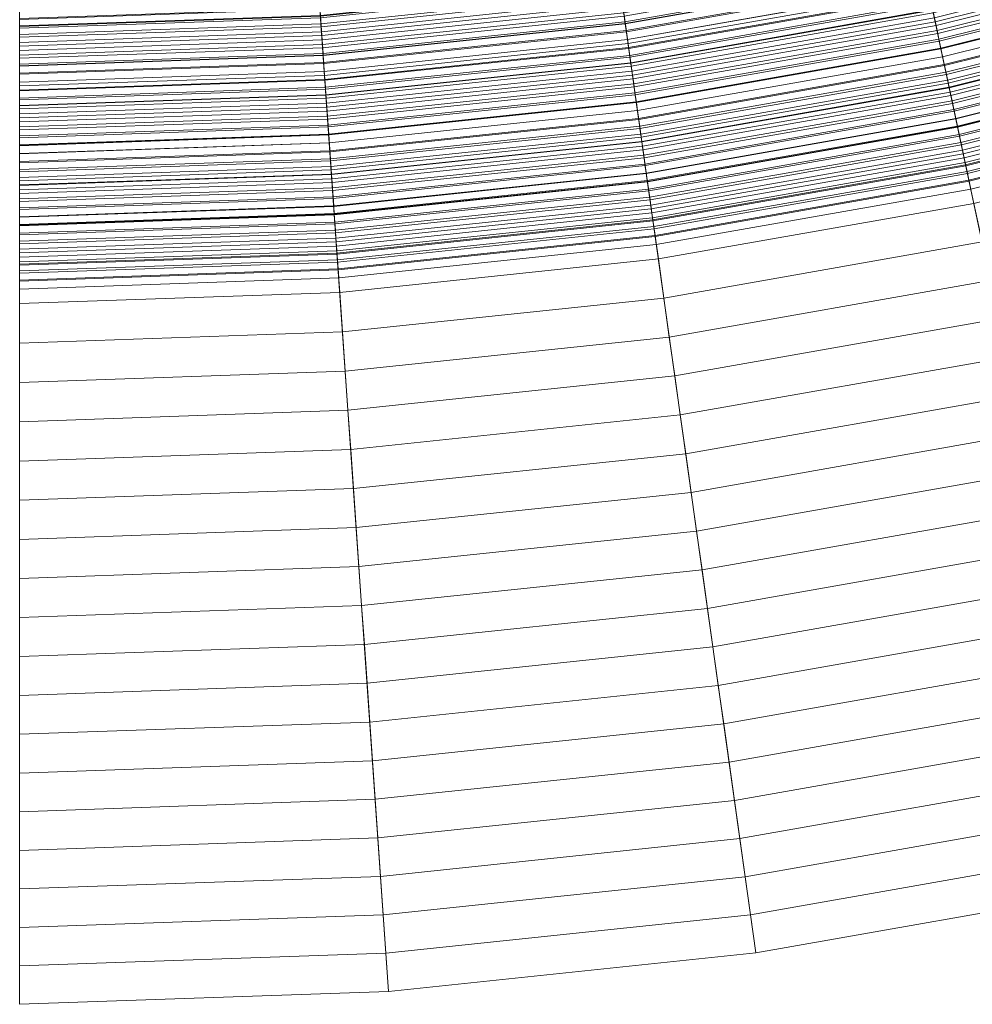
# Model space of a CAD drawing. Header units: centimetres. Extents: x -6.39 to 0.8, y 3.58 to 10.78.
# Tile 152 of 256: x -2.79 to -2.15, y 3.58 to 4.25. Entities that reach past the tile are written whole.
import ezdxf

# ---------------------------------------------------------------- set-up
doc = ezdxf.new("R2010")
doc.units = ezdxf.units.CM
doc.header["$LTSCALE"] = 2.54
doc.layers.add('Lucido design-1', color=7, linetype='Continuous')

# ---------------------------------------------------------------- blocks, each defined once
blk = doc.blocks.new('Gruppo-1')
at = {"color": 142, "linetype": 'Continuous', "lineweight": 9}
for points in [[(-2.79496, 3.58048, -13.70234), (-2.54393, 3.58924, -13.70234), (-2.79481, 7.17695, -13.70234), (-2.79496, 7.17694, -13.70234)], [(-2.54393, 3.58924, -13.70234), (-2.29413, 3.6155, -13.70234), (-2.79466, 7.17696, -13.70234), (-2.79481, 7.17695, -13.70234)], [(-2.29413, 3.6155, -13.70234), (-2.04676, 3.65911, -13.70234), (-2.79451, 7.17699, -13.70234), (-2.79466, 7.17696, -13.70234)], [(-2.04676, 3.65911, -13.70234), (-1.80304, 3.71988, -13.70234), (-2.79436, 7.17702, -13.70234), (-2.79451, 7.17699, -13.70234)], [(-1.80304, 3.71988, -13.70234), (-1.56416, 3.7975, -13.70234), (-2.79422, 7.17707, -13.70234), (-2.79436, 7.17702, -13.70234)], [(-1.56416, 3.7975, -13.70234), (-1.33127, 3.89159, -13.70234), (-2.79408, 7.17713, -13.70234), (-2.79422, 7.17707, -13.70234)], [(-1.33127, 3.89159, -13.70234), (-1.10551, 4.0017, -13.70234), (-2.79394, 7.17719, -13.70234), (-2.79408, 7.17713, -13.70234)], [(-1.10551, 4.0017, -13.70234), (-0.88798, 4.12729, -13.70234), (-2.79381, 7.17727, -13.70234), (-2.79394, 7.17719, -13.70234)], [(-0.88798, 4.12729, -13.70234), (-0.67974, 4.26775, -13.70234), (-2.79369, 7.17735, -13.70234), (-2.79381, 7.17727, -13.70234)], [(-2.38109, 4.2343, -15.25036), (-2.17668, 4.27034, -15.25036), (-2.36067, 5.13592, -15.25036), (-2.50425, 5.1106, -15.25036)], [(-2.50425, 5.1106, -15.14925), (-2.36067, 5.13592, -15.14925), (-2.17668, 4.27034, -15.14925), (-2.38109, 4.2343, -15.14925)], [(-2.58752, 4.2126, -15.25036), (-2.38109, 4.2343, -15.25036), (-2.50425, 5.1106, -15.25036), (-2.64925, 5.09536, -15.25036)], [(-2.64925, 5.09536, -15.14925), (-2.50425, 5.1106, -15.14925), (-2.38109, 4.2343, -15.14925), (-2.58752, 4.2126, -15.14925)], [(-2.79496, 4.20535, -15.25036), (-2.58752, 4.2126, -15.25036), (-2.64925, 5.09536, -15.25036), (-2.79496, 5.09027, -15.25036)], [(-2.79496, 5.09027, -15.14925), (-2.64925, 5.09536, -15.14925), (-2.58752, 4.2126, -15.14925), (-2.79496, 4.20535, -15.14925)], [(-2.38678, 4.27479, -13.18115), (-2.18518, 4.31034, -13.18115), (-2.17955, 4.28382, -13.19194), (-2.38301, 4.24794, -13.19194)], [(-2.17392, 4.25733, -13.20283), (-1.97162, 4.30777, -13.20283), (-1.96417, 4.28178, -13.2138), (-2.1683, 4.23089, -13.2138)], [(-2.17217, 4.24912, -14.19392), (-1.9693, 4.2997, -14.19392), (-1.97099, 4.30557, -14.19632), (-2.17344, 4.25509, -14.19632)], [(-2.17273, 4.25176, -14.34099), (-1.97005, 4.30229, -14.34099), (-1.96856, 4.29709, -14.33899), (-2.17161, 4.24647, -14.33899)], [(-2.1709, 4.24314, -14.19153), (-1.96762, 4.29383, -14.19153), (-1.9693, 4.2997, -14.19392), (-2.17217, 4.24912, -14.19392)], [(-2.17161, 4.24647, -14.33899), (-1.96856, 4.29709, -14.33899), (-1.96707, 4.2919, -14.33699), (-2.17048, 4.24118, -14.33699)], [(-2.38317, 4.24904, -14.20842), (-2.17978, 4.28491, -14.20842), (-2.18105, 4.29086, -14.21086), (-2.38401, 4.25507, -14.21086)], [(-2.38371, 4.25294, -14.35508), (-2.1806, 4.28876, -14.35508), (-2.17948, 4.28348, -14.35306), (-2.38296, 4.2476, -14.35306)], [(-2.16963, 4.23717, -14.18914), (-1.96594, 4.28795, -14.18914), (-1.96762, 4.29383, -14.19153), (-2.1709, 4.24314, -14.19153)], [(-2.17048, 4.24118, -14.33699), (-1.96707, 4.2919, -14.33699), (-1.96558, 4.2867, -14.33499), (-2.16936, 4.23589, -14.33499)], [(-2.16836, 4.23119, -14.18677), (-1.96425, 4.28208, -14.18677), (-1.96594, 4.28795, -14.18914), (-2.16963, 4.23717, -14.18914)], [(-2.38232, 4.24301, -14.20599), (-2.17851, 4.27895, -14.20599), (-2.17978, 4.28491, -14.20842), (-2.38317, 4.24904, -14.20842)], [(-2.38301, 4.24794, -13.19194), (-2.17955, 4.28382, -13.19194), (-2.17392, 4.25733, -13.20283), (-2.37924, 4.22113, -13.20283)], [(-2.38296, 4.2476, -14.35306), (-2.17948, 4.28348, -14.35306), (-2.17835, 4.27819, -14.35105), (-2.38221, 4.24225, -14.35105)], [(-2.16936, 4.23589, -14.33499), (-1.96558, 4.2867, -14.33499), (-1.96408, 4.28149, -14.333), (-2.16823, 4.23059, -14.333)], [(-2.16709, 4.22521, -14.18439), (-1.96257, 4.2762, -14.18439), (-1.96425, 4.28208, -14.18677), (-2.16836, 4.23119, -14.18677)], [(-2.1683, 4.23089, -13.2138), (-1.96417, 4.28178, -13.2138), (-1.95673, 4.25583, -13.22487), (-2.16268, 4.20448, -13.22487)], [(-2.16823, 4.23059, -14.333), (-1.96408, 4.28149, -14.333), (-1.96259, 4.27629, -14.331), (-2.16711, 4.2253, -14.331)], [(-2.79496, 4.27339, -13.17046), (-2.59227, 4.28047, -13.17046), (-2.59037, 4.25339, -13.18115), (-2.79496, 4.24625, -13.18115)], [(-2.59037, 4.25339, -13.18115), (-2.38678, 4.27479, -13.18115), (-2.38301, 4.24794, -13.19194), (-2.58848, 4.22634, -13.19194)], [(-2.38147, 4.23698, -14.20356), (-2.17725, 4.27299, -14.20356), (-2.17851, 4.27895, -14.20599), (-2.38232, 4.24301, -14.20599)], [(-2.38221, 4.24225, -14.35105), (-2.17835, 4.27819, -14.35105), (-2.17723, 4.27291, -14.34903), (-2.38146, 4.2369, -14.34903)], [(-2.16711, 4.2253, -14.331), (-1.96259, 4.27629, -14.331), (-1.9611, 4.27109, -14.32901), (-2.16598, 4.22001, -14.32901)], [(-2.16582, 4.21922, -14.18203), (-1.96088, 4.27032, -14.18203), (-1.96257, 4.2762, -14.18439), (-2.16709, 4.22521, -14.18439)], [(-2.59034, 4.25293, -14.3632), (-2.38672, 4.27433, -14.3632), (-2.38597, 4.26898, -14.36116), (-2.58997, 4.24754, -14.36116)], [(-2.58983, 4.24567, -14.21576), (-2.38571, 4.26712, -14.21576), (-2.38655, 4.27314, -14.21823), (-2.59026, 4.25173, -14.21823)], [(-2.58997, 4.24754, -14.36116), (-2.38597, 4.26898, -14.36116), (-2.38522, 4.26364, -14.35914), (-2.58959, 4.24216, -14.35914)], [(-2.38062, 4.23094, -14.20114), (-2.17598, 4.26702, -14.20114), (-2.17725, 4.27299, -14.20356), (-2.38147, 4.23698, -14.20356)], [(-2.38146, 4.2369, -14.34903), (-2.17723, 4.27291, -14.34903), (-2.17611, 4.26762, -14.34702), (-2.38071, 4.23154, -14.34702)], [(-2.38109, 4.2343, -15.14925), (-2.17668, 4.27034, -15.14925), (-2.17668, 4.27034, -15.25036), (-2.38109, 4.2343, -15.25036)], [(-2.16598, 4.22001, -14.32901), (-1.9611, 4.27109, -14.32901), (-1.95961, 4.26589, -14.32703), (-2.16486, 4.21471, -14.32703)], [(-2.16455, 4.21323, -14.17967), (-1.95919, 4.26444, -14.17967), (-1.96088, 4.27032, -14.18203), (-2.16582, 4.21922, -14.18203)], [(-2.58941, 4.2396, -14.21331), (-2.38486, 4.2611, -14.21331), (-2.38571, 4.26712, -14.21576), (-2.58983, 4.24567, -14.21576)], [(-2.58959, 4.24216, -14.35914), (-2.38522, 4.26364, -14.35914), (-2.38447, 4.25829, -14.35711), (-2.58921, 4.23677, -14.35711)], [(-2.38071, 4.23154, -14.34702), (-2.17611, 4.26762, -14.34702), (-2.17498, 4.26233, -14.34501), (-2.37996, 4.22619, -14.34501)], [(-2.37977, 4.2249, -14.19873), (-2.17471, 4.26106, -14.19873), (-2.17598, 4.26702, -14.20114), (-2.38062, 4.23094, -14.20114)], [(-2.37996, 4.22619, -14.34501), (-2.17498, 4.26233, -14.34501), (-2.17386, 4.25705, -14.343), (-2.3792, 4.22084, -14.343)], [(-2.16486, 4.21471, -14.32703), (-1.95961, 4.26589, -14.32703), (-1.95812, 4.26068, -14.32504), (-2.16373, 4.20941, -14.32504)], [(-2.16327, 4.20725, -14.17732), (-1.9575, 4.25855, -14.17732), (-1.95919, 4.26444, -14.17967), (-2.16455, 4.21323, -14.17967)], [(-2.79496, 4.25118, -14.36523), (-2.59072, 4.25831, -14.36523), (-2.59034, 4.25293, -14.3632), (-2.79496, 4.24578, -14.3632)], [(-2.79496, 4.24459, -14.21823), (-2.59026, 4.25173, -14.21823), (-2.59068, 4.2578, -14.22069), (-2.79496, 4.25066, -14.22069)], [(-2.58899, 4.23353, -14.21086), (-2.38401, 4.25507, -14.21086), (-2.38486, 4.2611, -14.21331), (-2.58941, 4.2396, -14.21331)], [(-2.58921, 4.23677, -14.35711), (-2.38447, 4.25829, -14.35711), (-2.38371, 4.25294, -14.35508), (-2.58884, 4.23138, -14.35508)], [(-2.58856, 4.22746, -14.20842), (-2.38317, 4.24904, -14.20842), (-2.38401, 4.25507, -14.21086), (-2.58899, 4.23353, -14.21086)], [(-2.37892, 4.21886, -14.19632), (-2.17344, 4.25509, -14.19632), (-2.17471, 4.26106, -14.19873), (-2.37977, 4.2249, -14.19873)], [(-2.37924, 4.22113, -13.20283), (-2.17392, 4.25733, -13.20283), (-2.1683, 4.23089, -13.2138), (-2.37548, 4.19436, -13.2138)], [(-2.3792, 4.22084, -14.343), (-2.17386, 4.25705, -14.343), (-2.17273, 4.25176, -14.34099), (-2.37845, 4.21548, -14.34099)], [(-2.37807, 4.21281, -14.19392), (-2.17217, 4.24912, -14.19392), (-2.17344, 4.25509, -14.19632), (-2.37892, 4.21886, -14.19632)], [(-2.16373, 4.20941, -14.32504), (-1.95812, 4.26068, -14.32504), (-1.95662, 4.25548, -14.32306), (-2.16261, 4.20412, -14.32306)], [(-2.162, 4.20125, -14.17498), (-1.95582, 4.25266, -14.17498), (-1.9575, 4.25855, -14.17732), (-2.16327, 4.20725, -14.17732)], [(-2.16268, 4.20448, -13.22487), (-1.95673, 4.25583, -13.22487), (-1.94929, 4.22992, -13.23604), (-2.15708, 4.17811, -13.23604)], [(-2.16261, 4.20412, -14.32306), (-1.95662, 4.25548, -14.32306), (-1.95513, 4.25027, -14.32108), (-2.16148, 4.19882, -14.32108)], [(-2.79496, 4.24625, -13.18115), (-2.59037, 4.25339, -13.18115), (-2.58848, 4.22634, -13.19194), (-2.79496, 4.21913, -13.19194)], [(-2.79496, 4.24578, -14.3632), (-2.59034, 4.25293, -14.3632), (-2.58997, 4.24754, -14.36116), (-2.79496, 4.24038, -14.36116)], [(-2.79496, 4.23851, -14.21576), (-2.58983, 4.24567, -14.21576), (-2.59026, 4.25173, -14.21823), (-2.79496, 4.24459, -14.21823)], [(-2.58884, 4.23138, -14.35508), (-2.38371, 4.25294, -14.35508), (-2.38296, 4.2476, -14.35306), (-2.58846, 4.226, -14.35306)], [(-2.58814, 4.22138, -14.20599), (-2.38232, 4.24301, -14.20599), (-2.38317, 4.24904, -14.20842), (-2.58856, 4.22746, -14.20842)], [(-2.58848, 4.22634, -13.19194), (-2.38301, 4.24794, -13.19194), (-2.37924, 4.22113, -13.20283), (-2.58659, 4.19934, -13.20283)], [(-2.37845, 4.21548, -14.34099), (-2.17273, 4.25176, -14.34099), (-2.17161, 4.24647, -14.33899), (-2.3777, 4.21013, -14.33899)], [(-2.37722, 4.20676, -14.19153), (-2.1709, 4.24314, -14.19153), (-2.17217, 4.24912, -14.19392), (-2.37807, 4.21281, -14.19392)], [(-2.16072, 4.19526, -14.17264), (-1.95413, 4.24677, -14.17264), (-1.95582, 4.25266, -14.17498), (-2.162, 4.20125, -14.17498)], [(-2.16148, 4.19882, -14.32108), (-1.95513, 4.25027, -14.32108), (-1.95364, 4.24506, -14.3191), (-2.16035, 4.19352, -14.3191)], [(-2.79496, 4.24038, -14.36116), (-2.58997, 4.24754, -14.36116), (-2.58959, 4.24216, -14.35914), (-2.79496, 4.23499, -14.35914)], [(-2.79496, 4.23242, -14.21331), (-2.58941, 4.2396, -14.21331), (-2.58983, 4.24567, -14.21576), (-2.79496, 4.23851, -14.21576)], [(-2.79496, 4.23499, -14.35914), (-2.58959, 4.24216, -14.35914), (-2.58921, 4.23677, -14.35711), (-2.79496, 4.22959, -14.35711)], [(-2.58846, 4.226, -14.35306), (-2.38296, 4.2476, -14.35306), (-2.38221, 4.24225, -14.35105), (-2.58808, 4.22061, -14.35105)], [(-2.58771, 4.2153, -14.20356), (-2.38147, 4.23698, -14.20356), (-2.38232, 4.24301, -14.20599), (-2.58814, 4.22138, -14.20599)], [(-2.58808, 4.22061, -14.35105), (-2.38221, 4.24225, -14.35105), (-2.38146, 4.2369, -14.34903), (-2.5877, 4.21522, -14.34903)], [(-2.3777, 4.21013, -14.33899), (-2.17161, 4.24647, -14.33899), (-2.17048, 4.24118, -14.33699), (-2.37695, 4.20477, -14.33699)], [(-2.37637, 4.20071, -14.18914), (-2.16963, 4.23717, -14.18914), (-2.1709, 4.24314, -14.19153), (-2.37722, 4.20676, -14.19153)], [(-2.37695, 4.20477, -14.33699), (-2.17048, 4.24118, -14.33699), (-2.16936, 4.23589, -14.33499), (-2.37619, 4.19942, -14.33499)], [(-2.15945, 4.18926, -14.17031), (-1.95244, 4.24087, -14.17031), (-1.95413, 4.24677, -14.17264), (-2.16072, 4.19526, -14.17264)], [(-2.16035, 4.19352, -14.3191), (-1.95364, 4.24506, -14.3191), (-1.95214, 4.23985, -14.31713), (-2.15923, 4.18822, -14.31713)], [(-2.79496, 4.22634, -14.21086), (-2.58899, 4.23353, -14.21086), (-2.58941, 4.2396, -14.21331), (-2.79496, 4.23242, -14.21331)], [(-2.79496, 4.22959, -14.35711), (-2.58921, 4.23677, -14.35711), (-2.58884, 4.23138, -14.35508), (-2.79496, 4.22419, -14.35508)], [(-2.58729, 4.20922, -14.20114), (-2.38062, 4.23094, -14.20114), (-2.38147, 4.23698, -14.20356), (-2.58771, 4.2153, -14.20356)], [(-2.5877, 4.21522, -14.34903), (-2.38146, 4.2369, -14.34903), (-2.38071, 4.23154, -14.34702), (-2.58733, 4.20983, -14.34702)], [(-2.37552, 4.19466, -14.18677), (-2.16836, 4.23119, -14.18677), (-2.16963, 4.23717, -14.18914), (-2.37637, 4.20071, -14.18914)], [(-2.37619, 4.19942, -14.33499), (-2.16936, 4.23589, -14.33499), (-2.16823, 4.23059, -14.333), (-2.37544, 4.19406, -14.333)], [(-2.15817, 4.18326, -14.16798), (-1.95075, 4.23498, -14.16798), (-1.95244, 4.24087, -14.17031), (-2.15945, 4.18926, -14.17031)], [(-2.15923, 4.18822, -14.31713), (-1.95214, 4.23985, -14.31713), (-1.95065, 4.23464, -14.31516), (-2.1581, 4.18292, -14.31516)], [(-2.1569, 4.17726, -14.16567), (-1.94905, 4.22908, -14.16567), (-1.95075, 4.23498, -14.16798), (-2.15817, 4.18326, -14.16798)], [(-2.1581, 4.18292, -14.31516), (-1.95065, 4.23464, -14.31516), (-1.94916, 4.22943, -14.31319), (-2.15697, 4.17762, -14.31319)], [(-2.79496, 4.22025, -14.20842), (-2.58856, 4.22746, -14.20842), (-2.58899, 4.23353, -14.21086), (-2.79496, 4.22634, -14.21086)], [(-2.79496, 4.22419, -14.35508), (-2.58884, 4.23138, -14.35508), (-2.58846, 4.226, -14.35306), (-2.79496, 4.21879, -14.35306)], [(-2.58752, 4.2126, -15.14925), (-2.38109, 4.2343, -15.14925), (-2.38109, 4.2343, -15.25036), (-2.58752, 4.2126, -15.25036)], [(-2.58733, 4.20983, -14.34702), (-2.38071, 4.23154, -14.34702), (-2.37996, 4.22619, -14.34501), (-2.58695, 4.20444, -14.34501)], [(-2.58686, 4.20313, -14.19873), (-2.37977, 4.2249, -14.19873), (-2.38062, 4.23094, -14.20114), (-2.58729, 4.20922, -14.20114)], [(-2.37467, 4.1886, -14.18439), (-2.16709, 4.22521, -14.18439), (-2.16836, 4.23119, -14.18677), (-2.37552, 4.19466, -14.18677)], [(-2.37548, 4.19436, -13.2138), (-2.1683, 4.23089, -13.2138), (-2.16268, 4.20448, -13.22487), (-2.37172, 4.16762, -13.22487)], [(-2.37544, 4.19406, -14.333), (-2.16823, 4.23059, -14.333), (-2.16711, 4.2253, -14.331), (-2.37469, 4.1887, -14.331)], [(-2.15708, 4.17811, -13.23604), (-1.94929, 4.22992, -13.23604), (-1.94187, 4.20404, -13.2473), (-2.15148, 4.15178, -13.2473)], [(-2.15697, 4.17762, -14.31319), (-1.94916, 4.22943, -14.31319), (-1.94766, 4.22422, -14.31122), (-2.15585, 4.17232, -14.31122)], [(-2.15562, 4.17125, -14.16336), (-1.94736, 4.22318, -14.16336), (-1.94905, 4.22908, -14.16567), (-2.1569, 4.17726, -14.16567)], [(-2.79496, 4.21416, -14.20599), (-2.58814, 4.22138, -14.20599), (-2.58856, 4.22746, -14.20842), (-2.79496, 4.22025, -14.20842)], [(-2.79496, 4.21913, -13.19194), (-2.58848, 4.22634, -13.19194), (-2.58659, 4.19934, -13.20283), (-2.79496, 4.19206, -13.20283)], [(-2.79496, 4.21879, -14.35306), (-2.58846, 4.226, -14.35306), (-2.58808, 4.22061, -14.35105), (-2.79496, 4.21338, -14.35105)], [(-2.79496, 4.20806, -14.20356), (-2.58771, 4.2153, -14.20356), (-2.58814, 4.22138, -14.20599), (-2.79496, 4.21416, -14.20599)], [(-2.58695, 4.20444, -14.34501), (-2.37996, 4.22619, -14.34501), (-2.3792, 4.22084, -14.343), (-2.58657, 4.19904, -14.343)], [(-2.58643, 4.19705, -14.19632), (-2.37892, 4.21886, -14.19632), (-2.37977, 4.2249, -14.19873), (-2.58686, 4.20313, -14.19873)], [(-2.58659, 4.19934, -13.20283), (-2.37924, 4.22113, -13.20283), (-2.37548, 4.19436, -13.2138), (-2.58471, 4.17237, -13.2138)], [(-2.37469, 4.1887, -14.331), (-2.16711, 4.2253, -14.331), (-2.16598, 4.22001, -14.32901), (-2.37393, 4.18334, -14.32901)], [(-2.37382, 4.18255, -14.18203), (-2.16582, 4.21922, -14.18203), (-2.16709, 4.22521, -14.18439), (-2.37467, 4.1886, -14.18439)], [(-2.15585, 4.17232, -14.31122), (-1.94766, 4.22422, -14.31122), (-1.94617, 4.21901, -14.30926), (-2.15472, 4.16701, -14.30926)], [(-2.15434, 4.16525, -14.16105), (-1.94567, 4.21727, -14.16105), (-1.94736, 4.22318, -14.16336), (-2.15562, 4.17125, -14.16336)], [(-2.79496, 4.21338, -14.35105), (-2.58808, 4.22061, -14.35105), (-2.5877, 4.21522, -14.34903), (-2.79496, 4.20798, -14.34903)], [(-2.79496, 4.20197, -14.20114), (-2.58729, 4.20922, -14.20114), (-2.58771, 4.2153, -14.20356), (-2.79496, 4.20806, -14.20356)], [(-2.79496, 4.20798, -14.34903), (-2.5877, 4.21522, -14.34903), (-2.58733, 4.20983, -14.34702), (-2.79496, 4.20258, -14.34702)], [(-2.58657, 4.19904, -14.343), (-2.3792, 4.22084, -14.343), (-2.37845, 4.21548, -14.34099), (-2.5862, 4.19365, -14.34099)], [(-2.58601, 4.19096, -14.19392), (-2.37807, 4.21281, -14.19392), (-2.37892, 4.21886, -14.19632), (-2.58643, 4.19705, -14.19632)], [(-2.5862, 4.19365, -14.34099), (-2.37845, 4.21548, -14.34099), (-2.3777, 4.21013, -14.33899), (-2.58582, 4.18825, -14.33899)], [(-2.37393, 4.18334, -14.32901), (-2.16598, 4.22001, -14.32901), (-2.16486, 4.21471, -14.32703), (-2.37318, 4.17798, -14.32703)], [(-2.37297, 4.17648, -14.17967), (-2.16455, 4.21323, -14.17967), (-2.16582, 4.21922, -14.18203), (-2.37382, 4.18255, -14.18203)], [(-2.37318, 4.17798, -14.32703), (-2.16486, 4.21471, -14.32703), (-2.16373, 4.20941, -14.32504), (-2.37243, 4.17262, -14.32504)], [(-2.15472, 4.16701, -14.30926), (-1.94617, 4.21901, -14.30926), (-1.94467, 4.2138, -14.3073), (-2.15359, 4.16171, -14.3073)], [(-2.15307, 4.15924, -14.15876), (-1.94398, 4.21137, -14.15876), (-1.94567, 4.21727, -14.16105), (-2.15434, 4.16525, -14.16105)], [(-2.79496, 4.20535, -15.14925), (-2.58752, 4.2126, -15.14925), (-2.58752, 4.2126, -15.25036), (-2.79496, 4.20535, -15.25036)], [(-2.79496, 4.20258, -14.34702), (-2.58733, 4.20983, -14.34702), (-2.58695, 4.20444, -14.34501), (-2.79496, 4.19717, -14.34501)], [(-2.79496, 4.19587, -14.19873), (-2.58686, 4.20313, -14.19873), (-2.58729, 4.20922, -14.20114), (-2.79496, 4.20197, -14.20114)], [(-2.58558, 4.18486, -14.19153), (-2.37722, 4.20676, -14.19153), (-2.37807, 4.21281, -14.19392), (-2.58601, 4.19096, -14.19392)], [(-2.58582, 4.18825, -14.33899), (-2.3777, 4.21013, -14.33899), (-2.37695, 4.20477, -14.33699), (-2.58544, 4.18286, -14.33699)], [(-2.37212, 4.17042, -14.17732), (-2.16327, 4.20725, -14.17732), (-2.16455, 4.21323, -14.17967), (-2.37297, 4.17648, -14.17967)], [(-2.37243, 4.17262, -14.32504), (-2.16373, 4.20941, -14.32504), (-2.16261, 4.20412, -14.32306), (-2.37167, 4.16725, -14.32306)], [(-2.15359, 4.16171, -14.3073), (-1.94467, 4.2138, -14.3073), (-1.94318, 4.20858, -14.30534), (-2.15246, 4.1564, -14.30534)], [(-2.15179, 4.15322, -14.15647), (-1.94228, 4.20546, -14.15647), (-1.94398, 4.21137, -14.15876), (-2.15307, 4.15924, -14.15876)], [(-2.15246, 4.1564, -14.30534), (-1.94318, 4.20858, -14.30534), (-1.94168, 4.20337, -14.30338), (-2.15134, 4.15109, -14.30338)], [(-2.79496, 4.19717, -14.34501), (-2.58695, 4.20444, -14.34501), (-2.58657, 4.19904, -14.343), (-2.79496, 4.19177, -14.343)], [(-2.79496, 4.18977, -14.19632), (-2.58643, 4.19705, -14.19632), (-2.58686, 4.20313, -14.19873), (-2.79496, 4.19587, -14.19873)], [(-2.58516, 4.17877, -14.18914), (-2.37637, 4.20071, -14.18914), (-2.37722, 4.20676, -14.19153), (-2.58558, 4.18486, -14.19153)], [(-2.58544, 4.18286, -14.33699), (-2.37695, 4.20477, -14.33699), (-2.37619, 4.19942, -14.33499), (-2.58506, 4.17746, -14.33499)], [(-2.37126, 4.16435, -14.17498), (-2.162, 4.20125, -14.17498), (-2.16327, 4.20725, -14.17732), (-2.37212, 4.17042, -14.17732)], [(-2.37172, 4.16762, -13.22487), (-2.16268, 4.20448, -13.22487), (-2.15708, 4.17811, -13.23604), (-2.36797, 4.14093, -13.23604)], [(-2.37167, 4.16725, -14.32306), (-2.16261, 4.20412, -14.32306), (-2.16148, 4.19882, -14.32108), (-2.37092, 4.16189, -14.32108)], [(-2.37041, 4.15828, -14.17264), (-2.16072, 4.19526, -14.17264), (-2.162, 4.20125, -14.17498), (-2.37126, 4.16435, -14.17498)], [(-2.15051, 4.14721, -14.15419), (-1.94059, 4.19955, -14.15419), (-1.94228, 4.20546, -14.15647), (-2.15179, 4.15322, -14.15647)], [(-2.15148, 4.15178, -13.2473), (-1.94187, 4.20404, -13.2473), (-1.93447, 4.1782, -13.25865), (-2.14589, 4.12549, -13.25865)], [(-2.15134, 4.15109, -14.30338), (-1.94168, 4.20337, -14.30338), (-1.94019, 4.19815, -14.30143), (-2.15021, 4.14579, -14.30143)], [(-2.79496, 4.19206, -13.20283), (-2.58659, 4.19934, -13.20283), (-2.58471, 4.17237, -13.2138), (-2.79496, 4.16502, -13.2138)], [(-2.79496, 4.19177, -14.343), (-2.58657, 4.19904, -14.343), (-2.5862, 4.19365, -14.34099), (-2.79496, 4.18636, -14.34099)], [(-2.79496, 4.18366, -14.19392), (-2.58601, 4.19096, -14.19392), (-2.58643, 4.19705, -14.19632), (-2.79496, 4.18977, -14.19632)], [(-2.58473, 4.17267, -14.18677), (-2.37552, 4.19466, -14.18677), (-2.37637, 4.20071, -14.18914), (-2.58516, 4.17877, -14.18914)], [(-2.58506, 4.17746, -14.33499), (-2.37619, 4.19942, -14.33499), (-2.37544, 4.19406, -14.333), (-2.58469, 4.17207, -14.333)], [(-2.5843, 4.16657, -14.18439), (-2.37467, 4.1886, -14.18439), (-2.37552, 4.19466, -14.18677), (-2.58473, 4.17267, -14.18677)], [(-2.58471, 4.17237, -13.2138), (-2.37548, 4.19436, -13.2138), (-2.37172, 4.16762, -13.22487), (-2.58282, 4.14543, -13.22487)], [(-2.37092, 4.16189, -14.32108), (-2.16148, 4.19882, -14.32108), (-2.16035, 4.19352, -14.3191), (-2.37016, 4.15653, -14.3191)], [(-2.36956, 4.15221, -14.17031), (-2.15945, 4.18926, -14.17031), (-2.16072, 4.19526, -14.17264), (-2.37041, 4.15828, -14.17264)], [(-2.14923, 4.14119, -14.15191), (-1.93889, 4.19363, -14.15191), (-1.94059, 4.19955, -14.15419), (-2.15051, 4.14721, -14.15419)], [(-2.15021, 4.14579, -14.30143), (-1.94019, 4.19815, -14.30143), (-1.93869, 4.19294, -14.29948), (-2.14908, 4.14048, -14.29948)], [(-2.79496, 4.18636, -14.34099), (-2.5862, 4.19365, -14.34099), (-2.58582, 4.18825, -14.33899), (-2.79496, 4.18095, -14.33899)], [(-2.79496, 4.17755, -14.19153), (-2.58558, 4.18486, -14.19153), (-2.58601, 4.19096, -14.19392), (-2.79496, 4.18366, -14.19392)], [(-2.79496, 4.18095, -14.33899), (-2.58582, 4.18825, -14.33899), (-2.58544, 4.18286, -14.33699), (-2.79496, 4.17554, -14.33699)], [(-2.58469, 4.17207, -14.333), (-2.37544, 4.19406, -14.333), (-2.37469, 4.1887, -14.331), (-2.58431, 4.16667, -14.331)], [(-2.58431, 4.16667, -14.331), (-2.37469, 4.1887, -14.331), (-2.37393, 4.18334, -14.32901), (-2.58393, 4.16127, -14.32901)], [(-2.58388, 4.16047, -14.18203), (-2.37382, 4.18255, -14.18203), (-2.37467, 4.1886, -14.18439), (-2.5843, 4.16657, -14.18439)], [(-2.37016, 4.15653, -14.3191), (-2.16035, 4.19352, -14.3191), (-2.15923, 4.18822, -14.31713), (-2.36941, 4.15116, -14.31713)], [(-2.3687, 4.14614, -14.16798), (-2.15817, 4.18326, -14.16798), (-2.15945, 4.18926, -14.17031), (-2.36956, 4.15221, -14.17031)], [(-2.36941, 4.15116, -14.31713), (-2.15923, 4.18822, -14.31713), (-2.1581, 4.18292, -14.31516), (-2.36866, 4.14579, -14.31516)], [(-2.14795, 4.13517, -14.14964), (-1.93719, 4.18772, -14.14964), (-1.93889, 4.19363, -14.15191), (-2.14923, 4.14119, -14.15191)], [(-2.14908, 4.14048, -14.29948), (-1.93869, 4.19294, -14.29948), (-1.93719, 4.18772, -14.29753), (-2.14795, 4.13517, -14.29753)], [(-2.14795, 4.13517, -14.29753), (-1.93719, 4.18772, -14.29753), (-1.93719, 4.18772, -14.14964), (-2.14795, 4.13517, -14.14964)], [(-2.79496, 4.17144, -14.18914), (-2.58516, 4.17877, -14.18914), (-2.58558, 4.18486, -14.19153), (-2.79496, 4.17755, -14.19153)], [(-2.79496, 4.17554, -14.33699), (-2.58544, 4.18286, -14.33699), (-2.58506, 4.17746, -14.33499), (-2.79496, 4.17013, -14.33499)], [(-2.58393, 4.16127, -14.32901), (-2.37393, 4.18334, -14.32901), (-2.37318, 4.17798, -14.32703), (-2.58355, 4.15587, -14.32703)], [(-2.58345, 4.15436, -14.17967), (-2.37297, 4.17648, -14.17967), (-2.37382, 4.18255, -14.18203), (-2.58388, 4.16047, -14.18203)], [(-2.36785, 4.14006, -14.16567), (-2.1569, 4.17726, -14.16567), (-2.15817, 4.18326, -14.16798), (-2.3687, 4.14614, -14.16798)], [(-2.36866, 4.14579, -14.31516), (-2.1581, 4.18292, -14.31516), (-2.15697, 4.17762, -14.31319), (-2.3679, 4.14043, -14.31319)], [(-2.79496, 4.16533, -14.18677), (-2.58473, 4.17267, -14.18677), (-2.58516, 4.17877, -14.18914), (-2.79496, 4.17144, -14.18914)], [(-2.79496, 4.17013, -14.33499), (-2.58506, 4.17746, -14.33499), (-2.58469, 4.17207, -14.333), (-2.79496, 4.16472, -14.333)], [(-2.58355, 4.15587, -14.32703), (-2.37318, 4.17798, -14.32703), (-2.37243, 4.17262, -14.32504), (-2.58318, 4.15047, -14.32504)], [(-2.58302, 4.14825, -14.17732), (-2.37212, 4.17042, -14.17732), (-2.37297, 4.17648, -14.17967), (-2.58345, 4.15436, -14.17967)], [(-2.36797, 4.14093, -13.23604), (-2.15708, 4.17811, -13.23604), (-2.15148, 4.15178, -13.2473), (-2.36423, 4.11427, -13.2473)], [(-2.3679, 4.14043, -14.31319), (-2.15697, 4.17762, -14.31319), (-2.15585, 4.17232, -14.31122), (-2.36715, 4.13506, -14.31122)], [(-2.367, 4.13398, -14.16336), (-2.15562, 4.17125, -14.16336), (-2.1569, 4.17726, -14.16567), (-2.36785, 4.14006, -14.16567)], [(-2.79496, 4.15921, -14.18439), (-2.5843, 4.16657, -14.18439), (-2.58473, 4.17267, -14.18677), (-2.79496, 4.16533, -14.18677)], [(-2.79496, 4.16502, -13.2138), (-2.58471, 4.17237, -13.2138), (-2.58282, 4.14543, -13.22487), (-2.79496, 4.13803, -13.22487)], [(-2.79496, 4.16472, -14.333), (-2.58469, 4.17207, -14.333), (-2.58431, 4.16667, -14.331), (-2.79496, 4.15931, -14.331)], [(-2.58318, 4.15047, -14.32504), (-2.37243, 4.17262, -14.32504), (-2.37167, 4.16725, -14.32306), (-2.5828, 4.14506, -14.32306)], [(-2.58259, 4.14214, -14.17498), (-2.37126, 4.16435, -14.17498), (-2.37212, 4.17042, -14.17732), (-2.58302, 4.14825, -14.17732)], [(-2.58282, 4.14543, -13.22487), (-2.37172, 4.16762, -13.22487), (-2.36797, 4.14093, -13.23604), (-2.58094, 4.11854, -13.23604)], [(-2.36715, 4.13506, -14.31122), (-2.15585, 4.17232, -14.31122), (-2.15472, 4.16701, -14.30926), (-2.36639, 4.12969, -14.30926)], [(-2.36614, 4.1279, -14.16105), (-2.15434, 4.16525, -14.16105), (-2.15562, 4.17125, -14.16336), (-2.367, 4.13398, -14.16336)], [(-2.79496, 4.15931, -14.331), (-2.58431, 4.16667, -14.331), (-2.58393, 4.16127, -14.32901), (-2.79496, 4.1539, -14.32901)], [(-2.79496, 4.1531, -14.18203), (-2.58388, 4.16047, -14.18203), (-2.5843, 4.16657, -14.18439), (-2.79496, 4.15921, -14.18439)], [(-2.79496, 4.1539, -14.32901), (-2.58393, 4.16127, -14.32901), (-2.58355, 4.15587, -14.32703), (-2.79496, 4.14848, -14.32703)], [(-2.5828, 4.14506, -14.32306), (-2.37167, 4.16725, -14.32306), (-2.37092, 4.16189, -14.32108), (-2.58242, 4.13966, -14.32108)], [(-2.58217, 4.13603, -14.17264), (-2.37041, 4.15828, -14.17264), (-2.37126, 4.16435, -14.17498), (-2.58259, 4.14214, -14.17498)], [(-2.58242, 4.13966, -14.32108), (-2.37092, 4.16189, -14.32108), (-2.37016, 4.15653, -14.3191), (-2.58204, 4.13426, -14.3191)], [(-2.36639, 4.12969, -14.30926), (-2.15472, 4.16701, -14.30926), (-2.15359, 4.16171, -14.3073), (-2.36564, 4.12432, -14.3073)], [(-2.36529, 4.12182, -14.15876), (-2.15307, 4.15924, -14.15876), (-2.15434, 4.16525, -14.16105), (-2.36614, 4.1279, -14.16105)], [(-2.36564, 4.12432, -14.3073), (-2.15359, 4.16171, -14.3073), (-2.15246, 4.1564, -14.30534), (-2.36488, 4.11895, -14.30534)], [(-2.79496, 4.14698, -14.17967), (-2.58345, 4.15436, -14.17967), (-2.58388, 4.16047, -14.18203), (-2.79496, 4.1531, -14.18203)], [(-2.79496, 4.14848, -14.32703), (-2.58355, 4.15587, -14.32703), (-2.58318, 4.15047, -14.32504), (-2.79496, 4.14307, -14.32504)], [(-2.79496, 4.14085, -14.17732), (-2.58302, 4.14825, -14.17732), (-2.58345, 4.15436, -14.17967), (-2.79496, 4.14698, -14.17967)], [(-2.58174, 4.12991, -14.17031), (-2.36956, 4.15221, -14.17031), (-2.37041, 4.15828, -14.17264), (-2.58217, 4.13603, -14.17264)], [(-2.58204, 4.13426, -14.3191), (-2.37016, 4.15653, -14.3191), (-2.36941, 4.15116, -14.31713), (-2.58167, 4.12885, -14.31713)], [(-2.36443, 4.11573, -14.15647), (-2.15179, 4.15322, -14.15647), (-2.15307, 4.15924, -14.15876), (-2.36529, 4.12182, -14.15876)], [(-2.36488, 4.11895, -14.30534), (-2.15246, 4.1564, -14.30534), (-2.15134, 4.15109, -14.30338), (-2.36413, 4.11357, -14.30338)], [(-2.79496, 4.14307, -14.32504), (-2.58318, 4.15047, -14.32504), (-2.5828, 4.14506, -14.32306), (-2.79496, 4.13765, -14.32306)], [(-2.79496, 4.13473, -14.17498), (-2.58259, 4.14214, -14.17498), (-2.58302, 4.14825, -14.17732), (-2.79496, 4.14085, -14.17732)], [(-2.58131, 4.12379, -14.16798), (-2.3687, 4.14614, -14.16798), (-2.36956, 4.15221, -14.17031), (-2.58174, 4.12991, -14.17031)], [(-2.58167, 4.12885, -14.31713), (-2.36941, 4.15116, -14.31713), (-2.36866, 4.14579, -14.31516), (-2.58129, 4.12344, -14.31516)], [(-2.36357, 4.10964, -14.15419), (-2.15051, 4.14721, -14.15419), (-2.15179, 4.15322, -14.15647), (-2.36443, 4.11573, -14.15647)], [(-2.36423, 4.11427, -13.2473), (-2.15148, 4.15178, -13.2473), (-2.14589, 4.12549, -13.25865), (-2.36048, 4.08765, -13.25865)], [(-2.36413, 4.11357, -14.30338), (-2.15134, 4.15109, -14.30338), (-2.15021, 4.14579, -14.30143), (-2.36337, 4.1082, -14.30143)], [(-2.79496, 4.13803, -13.22487), (-2.58282, 4.14543, -13.22487), (-2.58094, 4.11854, -13.23604), (-2.79496, 4.11107, -13.23604)], [(-2.79496, 4.13765, -14.32306), (-2.5828, 4.14506, -14.32306), (-2.58242, 4.13966, -14.32108), (-2.79496, 4.13224, -14.32108)], [(-2.79496, 4.1286, -14.17264), (-2.58217, 4.13603, -14.17264), (-2.58259, 4.14214, -14.17498), (-2.79496, 4.13473, -14.17498)], [(-2.58088, 4.11767, -14.16567), (-2.36785, 4.14006, -14.16567), (-2.3687, 4.14614, -14.16798), (-2.58131, 4.12379, -14.16798)], [(-2.58129, 4.12344, -14.31516), (-2.36866, 4.14579, -14.31516), (-2.3679, 4.14043, -14.31319), (-2.58091, 4.11804, -14.31319)], [(-2.58094, 4.11854, -13.23604), (-2.36797, 4.14093, -13.23604), (-2.36423, 4.11427, -13.2473), (-2.57907, 4.09169, -13.2473)], [(-2.36272, 4.10355, -14.15191), (-2.14923, 4.14119, -14.15191), (-2.15051, 4.14721, -14.15419), (-2.36357, 4.10964, -14.15419)], [(-2.36337, 4.1082, -14.30143), (-2.15021, 4.14579, -14.30143), (-2.14908, 4.14048, -14.29948), (-2.36262, 4.10283, -14.29948)], [(-2.36186, 4.09745, -14.14964), (-2.14795, 4.13517, -14.14964), (-2.14923, 4.14119, -14.15191), (-2.36272, 4.10355, -14.15191)], [(-2.79496, 4.13224, -14.32108), (-2.58242, 4.13966, -14.32108), (-2.58204, 4.13426, -14.3191), (-2.79496, 4.12682, -14.3191)], [(-2.79496, 4.12247, -14.17031), (-2.58174, 4.12991, -14.17031), (-2.58217, 4.13603, -14.17264), (-2.79496, 4.1286, -14.17264)], [(-2.79496, 4.12682, -14.3191), (-2.58204, 4.13426, -14.3191), (-2.58167, 4.12885, -14.31713), (-2.79496, 4.1214, -14.31713)], [(-2.58091, 4.11804, -14.31319), (-2.3679, 4.14043, -14.31319), (-2.36715, 4.13506, -14.31122), (-2.58053, 4.11263, -14.31122)], [(-2.58046, 4.11155, -14.16336), (-2.367, 4.13398, -14.16336), (-2.36785, 4.14006, -14.16567), (-2.58088, 4.11767, -14.16567)], [(-2.58053, 4.11263, -14.31122), (-2.36715, 4.13506, -14.31122), (-2.36639, 4.12969, -14.30926), (-2.58015, 4.10722, -14.30926)], [(-2.58003, 4.10542, -14.16105), (-2.36614, 4.1279, -14.16105), (-2.367, 4.13398, -14.16336), (-2.58046, 4.11155, -14.16336)], [(-2.36262, 4.10283, -14.29948), (-2.14908, 4.14048, -14.29948), (-2.14795, 4.13517, -14.29753), (-2.36186, 4.09745, -14.29753)], [(-2.36186, 4.09745, -14.29753), (-2.14795, 4.13517, -14.29753), (-2.14795, 4.13517, -14.14964), (-2.36186, 4.09745, -14.14964)], [(-2.79496, 4.11633, -14.16798), (-2.58131, 4.12379, -14.16798), (-2.58174, 4.12991, -14.17031), (-2.79496, 4.12247, -14.17031)], [(-2.79496, 4.1214, -14.31713), (-2.58167, 4.12885, -14.31713), (-2.58129, 4.12344, -14.31516), (-2.79496, 4.11598, -14.31516)], [(-2.58015, 4.10722, -14.30926), (-2.36639, 4.12969, -14.30926), (-2.36564, 4.12432, -14.3073), (-2.57977, 4.10181, -14.3073)], [(-2.5796, 4.09929, -14.15876), (-2.36529, 4.12182, -14.15876), (-2.36614, 4.1279, -14.16105), (-2.58003, 4.10542, -14.16105)], [(-2.79496, 4.1102, -14.16567), (-2.58088, 4.11767, -14.16567), (-2.58131, 4.12379, -14.16798), (-2.79496, 4.11633, -14.16798)], [(-2.79496, 4.11598, -14.31516), (-2.58129, 4.12344, -14.31516), (-2.58091, 4.11804, -14.31319), (-2.79496, 4.11056, -14.31319)], [(-2.57977, 4.10181, -14.3073), (-2.36564, 4.12432, -14.3073), (-2.36488, 4.11895, -14.30534), (-2.5794, 4.0964, -14.30534)], [(-2.57917, 4.09316, -14.15647), (-2.36443, 4.11573, -14.15647), (-2.36529, 4.12182, -14.15876), (-2.5796, 4.09929, -14.15876)], [(-2.36048, 4.08765, -13.25865), (-2.14589, 4.12549, -13.25865), (-2.14031, 4.09923, -13.27009), (-2.35675, 4.06107, -13.27009)], [(-2.79496, 4.11107, -13.23604), (-2.58094, 4.11854, -13.23604), (-2.57907, 4.09169, -13.2473), (-2.79496, 4.08415, -13.2473)], [(-2.79496, 4.11056, -14.31319), (-2.58091, 4.11804, -14.31319), (-2.58053, 4.11263, -14.31122), (-2.79496, 4.10514, -14.31122)], [(-2.79496, 4.10406, -14.16336), (-2.58046, 4.11155, -14.16336), (-2.58088, 4.11767, -14.16567), (-2.79496, 4.1102, -14.16567)], [(-2.5794, 4.0964, -14.30534), (-2.36488, 4.11895, -14.30534), (-2.36413, 4.11357, -14.30338), (-2.57902, 4.09099, -14.30338)], [(-2.57874, 4.08702, -14.15419), (-2.36357, 4.10964, -14.15419), (-2.36443, 4.11573, -14.15647), (-2.57917, 4.09316, -14.15647)], [(-2.57907, 4.09169, -13.2473), (-2.36423, 4.11427, -13.2473), (-2.36048, 4.08765, -13.25865), (-2.57719, 4.06487, -13.25865)], [(-2.79496, 4.10514, -14.31122), (-2.58053, 4.11263, -14.31122), (-2.58015, 4.10722, -14.30926), (-2.79496, 4.09972, -14.30926)], [(-2.79496, 4.09791, -14.16105), (-2.58003, 4.10542, -14.16105), (-2.58046, 4.11155, -14.16336), (-2.79496, 4.10406, -14.16336)], [(-2.79496, 4.09972, -14.30926), (-2.58015, 4.10722, -14.30926), (-2.57977, 4.10181, -14.3073), (-2.79496, 4.0943, -14.3073)], [(-2.57902, 4.09099, -14.30338), (-2.36413, 4.11357, -14.30338), (-2.36337, 4.1082, -14.30143), (-2.57864, 4.08558, -14.30143)], [(-2.57831, 4.08089, -14.15191), (-2.36272, 4.10355, -14.15191), (-2.36357, 4.10964, -14.15419), (-2.57874, 4.08702, -14.15419)], [(-2.57864, 4.08558, -14.30143), (-2.36337, 4.1082, -14.30143), (-2.36262, 4.10283, -14.29948), (-2.57826, 4.08016, -14.29948)], [(-2.79496, 4.09177, -14.15876), (-2.5796, 4.09929, -14.15876), (-2.58003, 4.10542, -14.16105), (-2.79496, 4.09791, -14.16105)], [(-2.79496, 4.0943, -14.3073), (-2.57977, 4.10181, -14.3073), (-2.5794, 4.0964, -14.30534), (-2.79496, 4.08887, -14.30534)], [(-2.57788, 4.07475, -14.14964), (-2.36186, 4.09745, -14.14964), (-2.36272, 4.10355, -14.15191), (-2.57831, 4.08089, -14.15191)], [(-2.57826, 4.08016, -14.29948), (-2.36262, 4.10283, -14.29948), (-2.36186, 4.09745, -14.29753), (-2.57788, 4.07475, -14.29753)], [(-2.79496, 4.08562, -14.15647), (-2.57917, 4.09316, -14.15647), (-2.5796, 4.09929, -14.15876), (-2.79496, 4.09177, -14.15876)], [(-2.79496, 4.08887, -14.30534), (-2.5794, 4.0964, -14.30534), (-2.57902, 4.09099, -14.30338), (-2.79496, 4.08345, -14.30338)], [(-2.57788, 4.07475, -14.29753), (-2.36186, 4.09745, -14.29753), (-2.36186, 4.09745, -14.14964), (-2.57788, 4.07475, -14.14964)], [(-2.35675, 4.06107, -13.27009), (-2.14031, 4.09923, -13.27009), (-2.13474, 4.07302, -13.28163), (-2.35302, 4.03453, -13.28163)], [(-2.79496, 4.07947, -14.15419), (-2.57874, 4.08702, -14.15419), (-2.57917, 4.09316, -14.15647), (-2.79496, 4.08562, -14.15647)], [(-2.79496, 4.08415, -13.2473), (-2.57907, 4.09169, -13.2473), (-2.57719, 4.06487, -13.25865), (-2.79496, 4.05727, -13.25865)], [(-2.79496, 4.08345, -14.30338), (-2.57902, 4.09099, -14.30338), (-2.57864, 4.08558, -14.30143), (-2.79496, 4.07802, -14.30143)], [(-2.79496, 4.07332, -14.15191), (-2.57831, 4.08089, -14.15191), (-2.57874, 4.08702, -14.15419), (-2.79496, 4.07947, -14.15419)], [(-2.57719, 4.06487, -13.25865), (-2.36048, 4.08765, -13.25865), (-2.35675, 4.06107, -13.27009), (-2.57532, 4.03809, -13.27009)], [(-2.79496, 4.07802, -14.30143), (-2.57864, 4.08558, -14.30143), (-2.57826, 4.08016, -14.29948), (-2.79496, 4.07259, -14.29948)], [(-2.79496, 4.06717, -14.14964), (-2.57788, 4.07475, -14.14964), (-2.57831, 4.08089, -14.15191), (-2.79496, 4.07332, -14.15191)], [(-2.79496, 4.07259, -14.29948), (-2.57826, 4.08016, -14.29948), (-2.57788, 4.07475, -14.29753), (-2.79496, 4.06717, -14.29753)], [(-2.79496, 4.06717, -14.29753), (-2.57788, 4.07475, -14.29753), (-2.57788, 4.07475, -14.14964), (-2.79496, 4.06717, -14.14964)], [(-2.35302, 4.03453, -13.28163), (-2.13474, 4.07302, -13.28163), (-2.12918, 4.04684, -13.29326), (-2.34929, 4.00803, -13.29326)], [(-2.79496, 4.05727, -13.25865), (-2.57719, 4.06487, -13.25865), (-2.57532, 4.03809, -13.27009), (-2.79496, 4.03042, -13.27009)], [(-2.57532, 4.03809, -13.27009), (-2.35675, 4.06107, -13.27009), (-2.35302, 4.03453, -13.28163), (-2.57345, 4.01136, -13.28163)], [(-2.34929, 4.00803, -13.29326), (-2.12918, 4.04684, -13.29326), (-2.12362, 4.0207, -13.30498), (-2.34558, 3.98157, -13.30498)], [(-2.79496, 4.03042, -13.27009), (-2.57532, 4.03809, -13.27009), (-2.57345, 4.01136, -13.28163), (-2.79496, 4.00362, -13.28163)], [(-2.57345, 4.01136, -13.28163), (-2.35302, 4.03453, -13.28163), (-2.34929, 4.00803, -13.29326), (-2.57158, 3.98466, -13.29326)], [(-2.34558, 3.98157, -13.30498), (-2.12362, 4.0207, -13.30498), (-2.11807, 3.9946, -13.3168), (-2.34186, 3.95514, -13.3168)], [(-2.79496, 4.00362, -13.28163), (-2.57345, 4.01136, -13.28163), (-2.57158, 3.98466, -13.29326), (-2.79496, 3.97686, -13.29326)], [(-2.57158, 3.98466, -13.29326), (-2.34929, 4.00803, -13.29326), (-2.34558, 3.98157, -13.30498), (-2.56972, 3.95801, -13.30498)], [(-2.34186, 3.95514, -13.3168), (-2.11807, 3.9946, -13.3168), (-2.11254, 3.96855, -13.32871), (-2.33815, 3.92876, -13.32871)], [(-2.79496, 3.97686, -13.29326), (-2.57158, 3.98466, -13.29326), (-2.56972, 3.95801, -13.30498), (-2.79496, 3.95014, -13.30498)], [(-2.56972, 3.95801, -13.30498), (-2.34558, 3.98157, -13.30498), (-2.34186, 3.95514, -13.3168), (-2.56786, 3.93139, -13.3168)], [(-2.33815, 3.92876, -13.32871), (-2.11254, 3.96855, -13.32871), (-2.10701, 3.94253, -13.34071), (-2.33445, 3.90243, -13.34071)], [(-2.79496, 3.95014, -13.30498), (-2.56972, 3.95801, -13.30498), (-2.56786, 3.93139, -13.3168), (-2.79496, 3.92346, -13.3168)], [(-2.56786, 3.93139, -13.3168), (-2.34186, 3.95514, -13.3168), (-2.33815, 3.92876, -13.32871), (-2.566, 3.90482, -13.32871)], [(-2.33445, 3.90243, -13.34071), (-2.10701, 3.94253, -13.34071), (-2.10148, 3.91656, -13.3528), (-2.33076, 3.87613, -13.3528)], [(-2.79496, 3.92346, -13.3168), (-2.56786, 3.93139, -13.3168), (-2.566, 3.90482, -13.32871), (-2.79496, 3.89682, -13.32871)], [(-2.566, 3.90482, -13.32871), (-2.33815, 3.92876, -13.32871), (-2.33445, 3.90243, -13.34071), (-2.56414, 3.87828, -13.34071)], [(-2.33076, 3.87613, -13.3528), (-2.10148, 3.91656, -13.3528), (-2.09597, 3.89062, -13.36499), (-2.32707, 3.84987, -13.36499)], [(-2.79496, 3.89682, -13.32871), (-2.566, 3.90482, -13.32871), (-2.56414, 3.87828, -13.34071), (-2.79496, 3.87022, -13.34071)], [(-2.56414, 3.87828, -13.34071), (-2.33445, 3.90243, -13.34071), (-2.33076, 3.87613, -13.3528), (-2.56229, 3.85179, -13.3528)], [(-2.32707, 3.84987, -13.36499), (-2.09597, 3.89062, -13.36499), (-2.09047, 3.86473, -13.37726), (-2.32338, 3.82366, -13.37726)], [(-2.79496, 3.87022, -13.34071), (-2.56414, 3.87828, -13.34071), (-2.56229, 3.85179, -13.3528), (-2.79496, 3.84367, -13.3528)], [(-2.56229, 3.85179, -13.3528), (-2.33076, 3.87613, -13.3528), (-2.32707, 3.84987, -13.36499), (-2.56044, 3.82535, -13.36499)], [(-2.32338, 3.82366, -13.37726), (-2.09047, 3.86473, -13.37726), (-2.08497, 3.83888, -13.38963), (-2.3197, 3.79749, -13.38963)], [(-2.79496, 3.84367, -13.3528), (-2.56229, 3.85179, -13.3528), (-2.56044, 3.82535, -13.36499), (-2.79496, 3.81716, -13.36499)], [(-2.56044, 3.82535, -13.36499), (-2.32707, 3.84987, -13.36499), (-2.32338, 3.82366, -13.37726), (-2.5586, 3.79894, -13.37726)], [(-2.3197, 3.79749, -13.38963), (-2.08497, 3.83888, -13.38963), (-2.07949, 3.81307, -13.40209), (-2.31603, 3.77136, -13.40209)], [(-2.79496, 3.81716, -13.36499), (-2.56044, 3.82535, -13.36499), (-2.5586, 3.79894, -13.37726), (-2.79496, 3.79068, -13.37726)], [(-2.5586, 3.79894, -13.37726), (-2.32338, 3.82366, -13.37726), (-2.3197, 3.79749, -13.38963), (-2.55675, 3.77257, -13.38963)], [(-2.31603, 3.77136, -13.40209), (-2.07949, 3.81307, -13.40209), (-2.07401, 3.7873, -13.41464), (-2.31237, 3.74528, -13.41464)], [(-2.79496, 3.79068, -13.37726), (-2.5586, 3.79894, -13.37726), (-2.55675, 3.77257, -13.38963), (-2.79496, 3.76426, -13.38963)], [(-2.55675, 3.77257, -13.38963), (-2.3197, 3.79749, -13.38963), (-2.31603, 3.77136, -13.40209), (-2.55491, 3.74625, -13.40209)], [(-2.31237, 3.74528, -13.41464), (-2.07401, 3.7873, -13.41464), (-2.06854, 3.76158, -13.42729), (-2.30871, 3.71923, -13.42729)], [(-2.79496, 3.76426, -13.38963), (-2.55675, 3.77257, -13.38963), (-2.55491, 3.74625, -13.40209), (-2.79496, 3.73787, -13.40209)], [(-2.55491, 3.74625, -13.40209), (-2.31603, 3.77136, -13.40209), (-2.31237, 3.74528, -13.41464), (-2.55307, 3.71998, -13.41464)], [(-2.30871, 3.71923, -13.42729), (-2.06854, 3.76158, -13.42729), (-2.06308, 3.7359, -13.44002), (-2.30505, 3.69323, -13.44002)], [(-2.79496, 3.73787, -13.40209), (-2.55491, 3.74625, -13.40209), (-2.55307, 3.71998, -13.41464), (-2.79496, 3.71153, -13.41464)], [(-2.55307, 3.71998, -13.41464), (-2.31237, 3.74528, -13.41464), (-2.30871, 3.71923, -13.42729), (-2.55124, 3.69374, -13.42729)], [(-2.30505, 3.69323, -13.44002), (-2.06308, 3.7359, -13.44002), (-2.05764, 3.71026, -13.45285), (-2.30141, 3.66728, -13.45285)], [(-2.79496, 3.71153, -13.41464), (-2.55307, 3.71998, -13.41464), (-2.55124, 3.69374, -13.42729), (-2.79496, 3.68523, -13.42729)], [(-2.55124, 3.69374, -13.42729), (-2.30871, 3.71923, -13.42729), (-2.30505, 3.69323, -13.44002), (-2.54941, 3.66755, -13.44002)], [(-2.30141, 3.66728, -13.45285), (-2.05764, 3.71026, -13.45285), (-2.0522, 3.68467, -13.46576), (-2.29776, 3.64137, -13.46576)], [(-2.79496, 3.68523, -13.42729), (-2.55124, 3.69374, -13.42729), (-2.54941, 3.66755, -13.44002), (-2.79496, 3.65898, -13.44002)], [(-2.54941, 3.66755, -13.44002), (-2.30505, 3.69323, -13.44002), (-2.30141, 3.66728, -13.45285), (-2.54758, 3.64141, -13.45285)], [(-2.29776, 3.64137, -13.46576), (-2.0522, 3.68467, -13.46576), (-2.04676, 3.65911, -13.47876), (-2.29413, 3.6155, -13.47876)], [(-2.79496, 3.65898, -13.44002), (-2.54941, 3.66755, -13.44002), (-2.54758, 3.64141, -13.45285), (-2.79496, 3.63277, -13.45285)], [(-2.54758, 3.64141, -13.45285), (-2.30141, 3.66728, -13.45285), (-2.29776, 3.64137, -13.46576), (-2.54575, 3.6153, -13.46576)], [(-2.29413, 3.6155, -13.47876), (-2.04676, 3.65911, -13.47876), (-2.04676, 3.65911, -13.70234), (-2.29413, 3.6155, -13.70234)], [(-2.79496, 3.63277, -13.45285), (-2.54758, 3.64141, -13.45285), (-2.54575, 3.6153, -13.46576), (-2.79496, 3.6066, -13.46576)], [(-2.54575, 3.6153, -13.46576), (-2.29776, 3.64137, -13.46576), (-2.29413, 3.6155, -13.47876), (-2.54393, 3.58924, -13.47876)], [(-2.79496, 3.6066, -13.46576), (-2.54575, 3.6153, -13.46576), (-2.54393, 3.58924, -13.47876), (-2.79496, 3.58048, -13.47876)], [(-2.54393, 3.58924, -13.47876), (-2.29413, 3.6155, -13.47876), (-2.29413, 3.6155, -13.70234), (-2.54393, 3.58924, -13.70234)], [(-2.79496, 3.58048, -13.47876), (-2.54393, 3.58924, -13.47876), (-2.54393, 3.58924, -13.70234), (-2.79496, 3.58048, -13.70234)]]:
    blk.add_3dface(points, dxfattribs=at)

msp = doc.modelspace()

# ---------------------------------------------------------------- block references
at = {"layer": 'Lucido design-1', "color": 7}
msp.add_blockref('Gruppo-1', (0, 0), dxfattribs=at)

doc.saveas('drawing.dxf')
